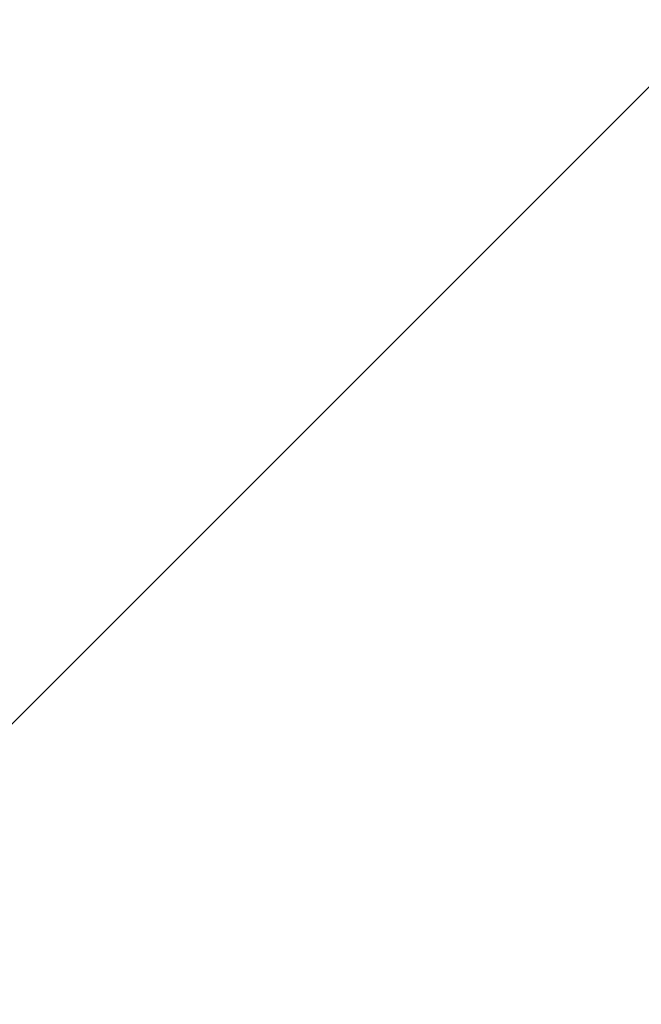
# Model space of a CAD drawing. Header units: millimetres. Extents: x 58700 to 76644, y 972 to 11123.
# Tile 220 of 256: x 62398.58 to 62401.17, y 7274.76 to 7278.87. Entities that reach past the tile are written whole.
import ezdxf

# ---------------------------------------------------------------- set-up
doc = ezdxf.new("R2010")
doc.units = ezdxf.units.MM

msp = doc.modelspace()

# ---------------------------------------------------------------- hatches: boundary and pattern name
at = {"lineweight": 13}
h = msp.add_hatch(dxfattribs=at)
h.set_pattern_fill('ANSI33', color=256, scale=50, style=0)
h.set_pattern_definition([(45, (-737.5, -83.74), (-224.5064, 224.5064), []), (45, (-513, -83.74), (-224.5064, 224.5064), [158.75, -79.375])])
h.paths.add_polyline_path([(62007.08351, 7097.51177), (62407.08355, 7097.51177), (62407.08352, 7255.04828), (62402.08077, 7255.04828), (62402.08077, 7274.80127), (62007.08351, 7274.80127)])
h.paths.add_polyline_path([(62385.84452, 7570.31053), (62385.84452, 7492.87828), (62037.07204, 7492.87828), (62037.07204, 7570.31053)], flags=16)
h.paths.add_polyline_path([(62665.49564, 7274.80127), (62665.49564, 7633.59965), (62453.28351, 7630.76385), (62453.28351, 7460.91533), (62503.28351, 7460.91533), (62503.28351, 7450.91533), (62453.28351, 7450.91533), (62453.28351, 7274.80127)])
h.paths.add_polyline_path([(62410.88351, 7450.91533), (62360.88351, 7450.91533), (62360.88351, 7460.91533), (62410.88351, 7460.91533), (62410.88351, 7630.19726), (62031.00596, 7625.12095), (62007.08351, 7601.1985), (62007.08351, 7290.80127), (62124.58214, 7290.80127), (62124.58214, 7292.80127), (62284.58214, 7292.80127), (62284.58214, 7290.80127), (62410.88351, 7290.80127)])
h.paths.add_polyline_path([(62083.36987, 7308.26795), (62083.36987, 7416.70533), (62304.40323, 7416.70533), (62304.40323, 7308.26795)])
at = {"lineweight": 9}
h = msp.add_hatch(dxfattribs=at)
h.set_pattern_fill('ANSI31', color=256)
h.set_pattern_definition([(45, (-737.497, -83.7406), (-2.24506403, 2.24506403), [])])
edge = h.paths.add_edge_path()
edge.add_line((62456.06918, 7280.80127), (62450.06918, 7280.80127))
edge.add_line((62450.06918, 7280.80127), (62450.06918, 7274.80127))
edge.add_line((62450.06918, 7274.80127), (62453.06918, 7274.80127))
edge.add_arc((62453.06918, 7277.80127), 3, 270, 360)
edge.add_line((62456.06918, 7277.80127), (62456.06918, 7280.80127))
edge = h.paths.add_edge_path()
edge.add_line((62411.66918, 7280.80127), (62396.06918, 7280.80127))
edge.add_line((62396.06918, 7280.80127), (62396.06918, 7240.80127))
edge.add_line((62396.06918, 7240.80127), (62399.06918, 7240.80127))
edge.add_arc((62399.06918, 7243.80127), 3, 270, 360)
edge.add_line((62402.06918, 7243.80127), (62402.06918, 7268.80127))
edge.add_arc((62408.06918, 7268.80127), 6, 90, 180, ccw=False)
edge.add_line((62408.06918, 7274.80127), (62411.66918, 7274.80127))
edge.add_line((62411.66918, 7274.80127), (62411.66918, 7280.80127))

doc.saveas('drawing.dxf')
